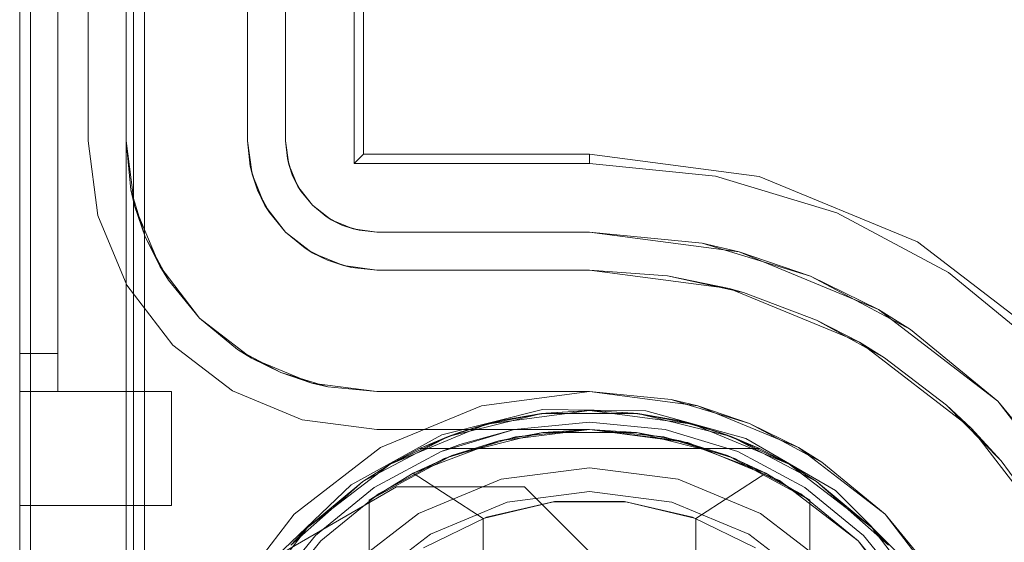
# Model space of a CAD drawing. Extents: x -620 to 300, y 62 to 1112.
# Tile 166 of 235: x 170.011 to 170.213, y 611.157 to 611.265. Entities that reach past the tile are written whole.
import ezdxf

# ---------------------------------------------------------------- set-up
doc = ezdxf.new("R2010")
doc.units = 0
doc.layers.get('0').update_dxf_attribs({"lineweight": 13})

# ---------------------------------------------------------------- blocks, each defined once
blk = doc.blocks.new('Referenz-A06CPVLKL0')
at = {"color": 9, "linetype": 'ByBlock', "lineweight": 13, "ltscale": 0.13, "true_color": 0xc1c9c4}
for p, q in [((170.01061, 613.68033), (170.01061, 611.1022)), ((170.01061, 611.1022), (170.01061, 613.68033)), ((170.03249, 611.1022), (170.03249, 613.68033)), ((170.01061, 611.19595), (170.01061, 613.58658)), ((170.01843, 611.19595), (170.01843, 613.58658)), ((170.03249, 613.54283), (170.03249, 611.2397)), ((170.05749, 611.2397), (170.05749, 613.54283)), ((170.01061, 612.39126), (170.01061, 611.19595)), ((170.01061, 612.39126), (170.01061, 611.18814)), ((170.01061, 611.18814), (170.01061, 612.39126)), ((170.01843, 611.19595), (170.01843, 612.39126)), ((170.01843, 611.18814), (170.01843, 612.39126)), ((170.01843, 612.39126), (170.01843, 611.18814)), ((170.03405, 611.1022), (170.03405, 612.15689)), ((170.05749, 611.2897), (170.05749, 611.2397)), ((170.03249, 611.2397), (170.03425, 611.22636)), ((170.03249, 611.2397), (170.03348, 611.22964)), ((170.03249, 611.2397), (170.03249, 611.1022)), ((170.03348, 611.22964), (170.03249, 611.2397)), ((170.03249, 611.2397), (170.03249, 611.2397)), ((170.05839, 611.23283), (170.05749, 611.2397)), ((170.05749, 611.2397), (170.058, 611.23452)), ((170.05749, 611.2397), (170.05749, 611.2397)), ((170.0583, 611.23352), (170.058, 611.23452)), ((170.058, 611.23452), (170.05839, 611.23283)), ((170.05884, 611.23176), (170.0583, 611.23352)), ((170.05839, 611.23283), (170.05951, 611.22954)), ((170.06105, 611.22642), (170.05839, 611.23283)), ((170.05951, 611.22954), (170.05884, 611.23176)), ((170.03348, 611.22964), (170.03425, 611.22636)), ((170.03641, 611.21997), (170.03348, 611.22964)), ((170.0606, 611.22749), (170.05951, 611.22954)), ((170.05951, 611.22954), (170.06105, 611.22642)), ((170.06147, 611.22587), (170.0606, 611.22749)), ((170.03425, 611.22636), (170.0394, 611.21392)), ((170.03425, 611.22636), (170.03641, 611.21997)), ((170.06105, 611.22642), (170.06197, 611.22494)), ((170.06527, 611.22092), (170.06105, 611.22642)), ((170.06197, 611.22494), (170.06147, 611.22587)), ((170.06197, 611.22494), (170.06527, 611.22092)), ((170.03641, 611.21997), (170.0394, 611.21392)), ((170.04118, 611.21105), (170.03641, 611.21997)), ((170.07077, 611.2167), (170.06527, 611.22092)), ((170.06527, 611.22092), (170.06929, 611.21762)), ((170.07022, 611.21712), (170.06929, 611.21762)), ((170.06929, 611.21762), (170.07077, 611.2167)), ((170.07184, 611.21625), (170.07022, 611.21712)), ((170.07077, 611.2167), (170.07389, 611.21516)), ((170.07718, 611.21404), (170.07077, 611.2167)), ((170.07389, 611.21516), (170.07184, 611.21625)), ((170.07611, 611.21449), (170.07389, 611.21516)), ((170.07389, 611.21516), (170.07718, 611.21404)), ((170.0394, 611.21392), (170.04759, 611.20324)), ((170.0394, 611.21392), (170.04118, 611.21105)), ((170.07787, 611.21395), (170.07611, 611.21449)), ((170.07718, 611.21404), (170.07887, 611.21365)), ((170.08405, 611.21314), (170.07718, 611.21404)), ((170.07887, 611.21365), (170.07787, 611.21395)), ((170.07887, 611.21365), (170.08405, 611.21314)), ((170.1278, 611.21314), (170.08405, 611.21314)), ((170.08405, 611.21314), (170.1278, 611.21314)), ((170.08405, 611.21314), (170.08405, 611.21314)), ((170.1278, 611.21314), (170.15651, 611.20936)), ((170.14379, 611.21198), (170.1278, 611.21314)), ((170.1278, 611.21314), (170.14379, 611.21198)), ((170.1278, 611.21314), (170.1278, 611.21314)), ((170.04118, 611.21105), (170.04759, 611.20324)), ((170.04759, 611.20324), (170.04118, 611.21105)), ((170.15651, 611.20936), (170.14379, 611.21198)), ((170.14379, 611.21198), (170.15944, 611.20853)), ((170.15651, 611.20936), (170.18327, 611.19828)), ((170.15944, 611.20853), (170.15651, 611.20936)), ((170.17443, 611.20286), (170.15944, 611.20853)), ((170.04759, 611.20324), (170.05827, 611.19505)), ((170.04759, 611.20324), (170.05541, 611.19683)), ((170.05541, 611.19683), (170.04759, 611.20324)), ((170.18327, 611.19828), (170.17443, 611.20286)), ((170.17443, 611.20286), (170.18845, 611.1951)), ((170.05541, 611.19683), (170.05827, 611.19505)), ((170.06432, 611.19206), (170.05541, 611.19683)), ((170.18845, 611.1951), (170.18327, 611.19828)), ((170.18327, 611.19828), (170.20625, 611.18065)), ((170.01061, 611.19595), (170.01061, 611.19443)), ((170.01452, 611.19595), (170.01061, 611.19595)), ((170.01452, 611.19595), (170.01061, 611.19595)), ((170.01061, 611.19393), (170.01061, 611.19595)), ((170.01843, 611.19595), (170.01452, 611.19595)), ((170.01843, 611.19595), (170.01452, 611.19595)), ((170.01843, 611.19443), (170.01843, 611.19595)), ((170.01843, 611.19443), (170.01843, 611.19595)), ((170.05827, 611.19505), (170.07071, 611.1899)), ((170.05827, 611.19505), (170.06432, 611.19206)), ((170.2012, 611.18539), (170.18845, 611.1951)), ((170.01061, 611.19443), (170.01061, 611.19296)), ((170.01061, 611.19205), (170.01061, 611.19393)), ((170.01061, 611.19296), (170.01061, 611.19161)), ((170.01843, 611.19296), (170.01843, 611.19443)), ((170.01843, 611.19296), (170.01843, 611.19443)), ((170.01843, 611.19161), (170.01843, 611.19296)), ((170.01843, 611.19161), (170.01843, 611.19296)), ((170.01061, 611.19043), (170.01061, 611.19205)), ((170.01061, 611.19161), (170.01061, 611.19043)), ((170.01843, 611.19043), (170.01843, 611.19161)), ((170.01843, 611.19043), (170.01843, 611.19161)), ((170.06432, 611.19206), (170.07071, 611.1899)), ((170.07399, 611.18913), (170.06432, 611.19206)), ((170.01061, 611.19043), (170.01061, 611.18946)), ((170.01061, 611.18919), (170.01061, 611.19043)), ((170.01061, 611.18946), (170.01061, 611.18873)), ((170.01061, 611.18841), (170.01061, 611.18919)), ((170.01061, 611.18873), (170.01061, 611.18829)), ((170.01843, 611.18946), (170.01843, 611.19043)), ((170.01843, 611.18946), (170.01843, 611.19043)), ((170.01843, 611.18873), (170.01843, 611.18946)), ((170.01843, 611.18873), (170.01843, 611.18946)), ((170.01843, 611.18829), (170.01843, 611.18873)), ((170.01843, 611.18829), (170.01843, 611.18873)), ((170.07071, 611.1899), (170.08405, 611.18814)), ((170.07071, 611.1899), (170.07399, 611.18913)), ((170.07399, 611.18913), (170.08405, 611.18814)), ((170.08405, 611.18814), (170.07399, 611.18913)), ((170.01061, 611.18814), (170.01061, 611.18841)), ((170.01061, 611.18829), (170.01061, 611.18814)), ((170.01061, 611.18814), (170.01452, 611.18814)), ((170.01061, 611.18814), (170.01843, 611.18814)), ((170.01061, 611.18814), (170.01061, 611.18207)), ((170.01452, 611.18814), (170.01061, 611.18814)), ((170.01061, 611.18814), (170.01061, 611.18814)), ((170.01061, 611.18207), (170.01061, 611.18814)), ((170.01061, 611.18814), (170.01843, 611.18814)), ((170.01452, 611.18814), (170.01843, 611.18814)), ((170.01843, 611.18814), (170.01452, 611.18814)), ((170.01843, 611.18814), (170.01843, 611.18829)), ((170.01843, 611.18814), (170.01843, 611.18829)), ((170.04186, 611.18814), (170.01843, 611.18814)), ((170.01843, 611.18814), (170.01843, 611.18814)), ((170.01843, 611.18814), (170.01843, 611.18814)), ((170.01843, 611.18814), (170.01843, 611.18814)), ((170.01843, 611.18814), (170.01843, 611.18814)), ((170.01843, 611.18814), (170.01843, 611.18814)), ((170.04186, 611.18814), (170.01843, 611.18814)), ((170.01843, 611.18814), (170.01843, 611.18814)), ((170.04186, 611.18207), (170.04186, 611.18814)), ((170.04186, 611.18207), (170.04186, 611.18814)), ((170.04186, 611.18814), (170.04186, 611.18814)), ((170.08405, 611.18814), (170.1278, 611.18814)), ((170.09731, 611.18814), (170.08405, 611.18814)), ((170.08405, 611.18814), (170.08405, 611.18814)), ((170.11226, 611.18814), (170.09731, 611.18814)), ((170.1278, 611.18814), (170.11226, 611.18814)), ((170.1278, 611.18814), (170.15004, 611.18521)), ((170.14457, 611.18649), (170.1278, 611.18814)), ((170.1278, 611.18814), (170.1278, 611.18814)), ((170.14457, 611.18649), (170.14781, 611.18551)), ((170.15004, 611.18521), (170.14457, 611.18649)), ((170.14781, 611.18551), (170.15351, 611.18377)), ((170.15004, 611.18521), (170.17077, 611.17663)), ((170.16069, 611.1816), (170.15004, 611.18521)), ((170.20625, 611.18065), (170.2012, 611.18539)), ((170.2012, 611.18539), (170.21242, 611.17394)), ((170.15351, 611.18377), (170.16069, 611.1816)), ((170.01061, 611.18207), (170.01061, 611.17642)), ((170.01061, 611.17642), (170.01061, 611.18207)), ((170.04186, 611.17642), (170.04186, 611.18207)), ((170.04186, 611.17642), (170.04186, 611.18207)), ((170.1278, 611.18189), (170.11226, 611.18036)), ((170.11226, 611.18036), (170.1278, 611.18189)), ((170.14335, 611.18036), (170.1278, 611.18189)), ((170.1278, 611.18189), (170.14335, 611.18036)), ((170.17077, 611.17663), (170.16069, 611.1816)), ((170.16069, 611.1816), (170.1673, 611.17806)), ((170.21242, 611.17394), (170.20625, 611.18065)), ((170.20625, 611.18065), (170.22388, 611.15767)), ((170.11226, 611.18036), (170.09731, 611.17582)), ((170.11256, 611.17883), (170.0979, 611.17438)), ((170.11226, 611.18036), (170.10115, 611.1773)), ((170.10115, 611.1773), (170.11226, 611.18036)), ((170.1278, 611.18033), (170.11256, 611.17883)), ((170.14304, 611.17883), (170.1278, 611.18033)), ((170.1577, 611.17438), (170.14304, 611.17883)), ((170.1583, 611.17582), (170.14335, 611.18036)), ((170.14335, 611.18036), (170.1583, 611.17582)), ((170.10115, 611.1773), (170.09731, 611.17582)), ((170.09731, 611.17582), (170.10115, 611.1773)), ((170.1673, 611.17806), (170.17256, 611.17525)), ((170.17077, 611.17663), (170.18857, 611.16297)), ((170.17555, 611.17366), (170.17077, 611.17663)), ((170.01061, 611.17642), (170.01061, 611.17157)), ((170.01061, 611.17157), (170.01061, 611.17642)), ((170.04186, 611.17157), (170.04186, 611.17642)), ((170.04186, 611.17157), (170.04186, 611.17642)), ((170.09731, 611.17582), (170.08353, 611.16846)), ((170.08353, 611.16846), (170.09731, 611.17582)), ((170.17207, 611.16846), (170.1583, 611.17582)), ((170.1583, 611.17582), (170.17207, 611.16846)), ((170.17256, 611.17525), (170.17555, 611.17366)), ((170.0979, 611.17438), (170.0844, 611.16716)), ((170.1096, 611.17012), (170.1278, 611.17251)), ((170.1278, 611.17251), (170.1096, 611.17012)), ((170.1278, 611.17251), (170.146, 611.17012)), ((170.146, 611.17012), (170.1278, 611.17251)), ((170.17121, 611.16716), (170.1577, 611.17438)), ((170.18857, 611.16297), (170.17555, 611.17366)), ((170.22187, 611.161), (170.21242, 611.17394)), ((170.01061, 611.17157), (170.01061, 611.16784)), ((170.01061, 611.16784), (170.01061, 611.17157)), ((170.04186, 611.16784), (170.04186, 611.17157)), ((170.04186, 611.16784), (170.04186, 611.17157)), ((170.08353, 611.16846), (170.07145, 611.15855)), ((170.07145, 611.15855), (170.08353, 611.16846)), ((170.09265, 611.16309), (170.1096, 611.17012)), ((170.1096, 611.17012), (170.09265, 611.16309)), ((170.146, 611.17012), (170.16296, 611.16309)), ((170.16296, 611.16309), (170.146, 611.17012)), ((170.18415, 611.15855), (170.17207, 611.16846)), ((170.17207, 611.16846), (170.18415, 611.15855)), ((170.01061, 611.16784), (170.01061, 611.1655)), ((170.01061, 611.1655), (170.01061, 611.16784)), ((170.04186, 611.1655), (170.04186, 611.16784)), ((170.04186, 611.1655), (170.04186, 611.16784)), ((170.0844, 611.16716), (170.07256, 611.15744)), ((170.1278, 611.16764), (170.11087, 611.16541)), ((170.11087, 611.16541), (170.1278, 611.16764)), ((170.14474, 611.16541), (170.1278, 611.16764)), ((170.1278, 611.16764), (170.14474, 611.16541)), ((170.18304, 611.15744), (170.17121, 611.16716)), ((170.01061, 611.1655), (170.01061, 611.1647)), ((170.01061, 611.1647), (170.01061, 611.1655)), ((170.01061, 611.1647), (170.04186, 611.1647)), ((170.01061, 611.1647), (170.01061, 611.1647)), ((170.01061, 611.1647), (170.04186, 611.1647)), ((170.04186, 611.1647), (170.04186, 611.1655)), ((170.04186, 611.1647), (170.04186, 611.1655)), ((170.04186, 611.1647), (170.04186, 611.1647)), ((170.11087, 611.16541), (170.09508, 611.15887)), ((170.09508, 611.15887), (170.11087, 611.16541)), ((170.16052, 611.15887), (170.14474, 611.16541)), ((170.14474, 611.16541), (170.16052, 611.15887)), ((170.07808, 611.15192), (170.09265, 611.16309)), ((170.09265, 611.16309), (170.07808, 611.15192)), ((170.16296, 611.16309), (170.17752, 611.15192)), ((170.17752, 611.15192), (170.16296, 611.16309)), ((170.18857, 611.16297), (170.20223, 611.14517)), ((170.19926, 611.14995), (170.18857, 611.16297)), ((170.07145, 611.15855), (170.06154, 611.14647)), ((170.06154, 611.14647), (170.07145, 611.15855)), ((170.09508, 611.15887), (170.08153, 611.14847)), ((170.08153, 611.14847), (170.09508, 611.15887)), ((170.17407, 611.14847), (170.16052, 611.15887)), ((170.16052, 611.15887), (170.17407, 611.14847)), ((170.19406, 611.14647), (170.18415, 611.15855)), ((170.18415, 611.15855), (170.19406, 611.14647)), ((170.07256, 611.15744), (170.06284, 611.14561)), ((170.19276, 611.14561), (170.18304, 611.15744))]:
    blk.add_line(p, q, dxfattribs=at)
at = {"color": 251, "linetype": 'ByBlock', "lineweight": 13, "ltscale": 0.13, "true_color": 0x636363}
for p, q in [((170.01061, 613.68033), (170.01061, 611.1022)), ((170.0363, 613.68033), (170.0363, 611.1022)), ((170.01287, 613.66445), (170.01287, 611.11939)), ((170.07936, 611.23501), (170.07936, 613.54751)), ((170.08134, 611.23699), (170.08134, 613.54554)), ((170.02468, 611.2397), (170.02468, 613.54283)), ((170.02468, 613.54283), (170.02468, 611.2397)), ((170.0653, 611.2397), (170.0653, 613.54283)), ((170.0653, 613.54283), (170.0653, 611.2397)), ((170.0267, 611.22433), (170.02468, 611.2397)), ((170.02468, 611.2397), (170.0267, 611.22433)), ((170.02468, 611.2397), (170.02468, 611.2397)), ((170.0653, 611.2397), (170.06566, 611.23604)), ((170.06594, 611.23485), (170.0653, 611.2397)), ((170.06566, 611.23604), (170.0653, 611.2397)), ((170.0653, 611.2397), (170.0653, 611.2397)), ((170.06566, 611.23604), (170.06594, 611.23485)), ((170.06673, 611.23253), (170.06566, 611.23604)), ((170.08134, 611.23699), (170.07936, 611.23501)), ((170.1278, 611.23699), (170.08134, 611.23699)), ((170.16269, 611.2324), (170.1278, 611.23699)), ((170.1278, 611.23699), (170.1278, 611.23501)), ((170.06781, 611.23033), (170.06594, 611.23485)), ((170.06594, 611.23485), (170.06673, 611.23253)), ((170.1278, 611.23501), (170.07936, 611.23501)), ((170.15371, 611.23246), (170.1278, 611.23501)), ((170.06673, 611.23253), (170.06781, 611.23033)), ((170.06846, 611.22928), (170.06673, 611.23253)), ((170.17863, 611.2249), (170.15371, 611.23246)), ((170.1952, 611.21893), (170.16269, 611.2324)), ((170.07079, 611.22644), (170.06781, 611.23033)), ((170.06781, 611.23033), (170.06846, 611.22928)), ((170.06846, 611.22928), (170.07079, 611.22644)), ((170.07079, 611.22644), (170.06846, 611.22928)), ((170.07468, 611.22346), (170.07079, 611.22644)), ((170.07079, 611.22644), (170.07363, 611.22411)), ((170.07363, 611.22411), (170.07079, 611.22644)), ((170.03263, 611.21001), (170.0267, 611.22433)), ((170.0267, 611.22433), (170.03263, 611.21001)), ((170.07363, 611.22411), (170.07468, 611.22346)), ((170.07688, 611.22238), (170.07363, 611.22411)), ((170.07468, 611.22346), (170.07688, 611.22238)), ((170.0792, 611.22159), (170.07468, 611.22346)), ((170.20159, 611.21263), (170.17863, 611.2249)), ((170.07688, 611.22238), (170.0792, 611.22159)), ((170.08039, 611.22131), (170.07688, 611.22238)), ((170.08405, 611.22095), (170.0792, 611.22159)), ((170.0792, 611.22159), (170.08039, 611.22131)), ((170.08039, 611.22131), (170.08405, 611.22095)), ((170.08405, 611.22095), (170.08039, 611.22131)), ((170.1278, 611.22095), (170.08405, 611.22095)), ((170.08405, 611.22095), (170.1278, 611.22095)), ((170.08405, 611.22095), (170.08405, 611.22095)), ((170.15097, 611.21867), (170.1278, 611.22095)), ((170.1278, 611.22095), (170.15854, 611.21691)), ((170.1278, 611.22095), (170.1278, 611.22095)), ((170.15854, 611.21691), (170.15097, 611.21867)), ((170.15097, 611.21867), (170.17325, 611.21191)), ((170.22311, 611.19751), (170.1952, 611.21893)), ((170.17325, 611.21191), (170.15854, 611.21691)), ((170.15854, 611.21691), (170.18718, 611.20504)), ((170.18718, 611.20504), (170.17325, 611.21191)), ((170.17325, 611.21191), (170.19378, 611.20094)), ((170.22171, 611.19611), (170.20159, 611.21263)), ((170.04207, 611.19772), (170.03263, 611.21001)), ((170.03263, 611.21001), (170.04207, 611.19772)), ((170.19378, 611.20094), (170.18718, 611.20504)), ((170.18718, 611.20504), (170.21177, 611.18617)), ((170.21177, 611.18617), (170.19378, 611.20094)), ((170.05436, 611.18828), (170.04207, 611.19772)), ((170.04207, 611.19772), (170.05436, 611.18828)), ((170.06868, 611.18235), (170.05436, 611.18828)), ((170.05436, 611.18828), (170.06868, 611.18235)), ((170.1278, 611.18814), (170.10556, 611.18521)), ((170.15004, 611.18521), (170.1278, 611.18814)), ((170.10556, 611.18521), (170.08483, 611.17663)), ((170.17077, 611.17663), (170.15004, 611.18521)), ((170.22654, 611.16818), (170.21177, 611.18617)), ((170.21177, 611.18617), (170.23064, 611.16158)), ((170.11809, 611.18444), (170.09743, 611.17924)), ((170.13939, 611.1842), (170.11809, 611.18444)), ((170.15993, 611.17853), (170.13939, 611.1842)), ((170.08405, 611.18033), (170.06868, 611.18235)), ((170.06868, 611.18235), (170.08405, 611.18033)), ((170.09743, 611.17924), (170.07878, 611.16895)), ((170.08405, 611.18033), (170.08405, 611.18033)), ((170.1278, 611.18033), (170.08405, 611.18033)), ((170.08405, 611.18033), (170.1278, 611.18033)), ((170.1278, 611.18033), (170.1278, 611.18033)), ((170.1278, 611.18033), (170.14802, 611.17766)), ((170.14802, 611.17766), (170.1278, 611.18033)), ((170.17834, 611.1678), (170.15993, 611.17853)), ((170.08483, 611.17663), (170.06703, 611.16297)), ((170.14802, 611.17766), (170.16686, 611.16986)), ((170.16686, 611.16986), (170.14802, 611.17766)), ((170.18857, 611.16297), (170.17077, 611.17663)), ((170.07878, 611.16895), (170.06337, 611.15423)), ((170.06337, 611.15423), (170.08811, 611.1686)), ((170.06337, 611.15423), (170.08811, 611.1686)), ((170.08811, 611.1686), (170.11443, 611.1686)), ((170.08811, 611.1686), (170.11443, 611.1686)), ((170.08811, 611.1686), (170.08811, 611.1686)), ((170.11443, 611.1686), (170.13537, 611.14767)), ((170.11443, 611.1686), (170.13537, 611.14767)), ((170.11443, 611.1686), (170.11443, 611.1686)), ((170.16686, 611.16986), (170.18304, 611.15744)), ((170.18304, 611.15744), (170.16686, 611.16986)), ((170.1934, 611.15274), (170.17834, 611.1678)), ((170.06703, 611.16297), (170.05338, 611.14517)), ((170.20223, 611.14517), (170.18857, 611.16297)), ((170.18304, 611.15744), (170.19546, 611.14126)), ((170.19546, 611.14126), (170.18304, 611.15744))]:
    blk.add_line(p, q, dxfattribs=at)
at = {"color": 7, "linetype": 'ByBlock', "lineweight": 13, "ltscale": 0.13}
for p, q in [((170.09869, 611.17889), (170.1179, 611.18363)), ((170.1179, 611.18363), (170.09869, 611.17889)), ((170.10657, 611.18144), (170.1278, 611.18423)), ((170.1278, 611.18423), (170.10657, 611.18144)), ((170.1179, 611.18363), (170.10657, 611.18144)), ((170.1188, 611.18374), (170.1099, 611.18226)), ((170.1188, 611.18374), (170.1099, 611.18226)), ((170.1179, 611.18363), (170.1099, 611.18226)), ((170.1278, 611.18423), (170.1179, 611.18363)), ((170.1188, 611.18374), (170.1179, 611.18363)), ((170.1179, 611.18363), (170.1377, 611.18363)), ((170.1377, 611.18363), (170.1179, 611.18363)), ((170.1278, 611.18423), (170.1188, 611.18374)), ((170.1278, 611.18423), (170.1188, 611.18374)), ((170.13681, 611.18374), (170.1278, 611.18423)), ((170.1377, 611.18363), (170.1278, 611.18423)), ((170.1278, 611.18423), (170.14903, 611.18144)), ((170.13681, 611.18374), (170.1278, 611.18423)), ((170.14903, 611.18144), (170.1278, 611.18423)), ((170.1377, 611.18363), (170.13681, 611.18374)), ((170.1457, 611.18226), (170.13681, 611.18374)), ((170.1457, 611.18226), (170.13681, 611.18374)), ((170.1457, 611.18226), (170.1377, 611.18363)), ((170.1377, 611.18363), (170.15692, 611.17889)), ((170.14903, 611.18144), (170.1377, 611.18363)), ((170.15692, 611.17889), (170.1377, 611.18363)), ((170.08679, 611.17324), (170.10657, 611.18144)), ((170.10657, 611.18144), (170.08679, 611.17324)), ((170.10657, 611.18144), (170.09869, 611.17889)), ((170.10122, 611.17981), (170.1099, 611.18226)), ((170.10657, 611.18144), (170.10122, 611.17981)), ((170.10794, 611.1817), (170.10359, 611.18048)), ((170.1099, 611.18226), (170.10657, 611.18144)), ((170.1099, 611.18226), (170.10794, 611.1817)), ((170.1457, 611.18226), (170.15438, 611.17981)), ((170.14903, 611.18144), (170.1457, 611.18226)), ((170.14766, 611.1817), (170.1457, 611.18226)), ((170.15201, 611.18048), (170.14766, 611.1817)), ((170.15438, 611.17981), (170.14903, 611.18144)), ((170.15692, 611.17889), (170.14903, 611.18144)), ((170.14903, 611.18144), (170.16882, 611.17324)), ((170.16882, 611.17324), (170.14903, 611.18144)), ((170.08116, 611.16969), (170.09869, 611.17889)), ((170.09869, 611.17889), (170.08116, 611.16969)), ((170.09869, 611.17889), (170.08679, 611.17324)), ((170.10122, 611.17981), (170.09286, 611.17642)), ((170.10122, 611.17981), (170.09286, 611.17642)), ((170.09869, 611.17889), (170.09286, 611.17642)), ((170.10122, 611.17981), (170.09869, 611.17889)), ((170.11816, 611.17973), (170.09946, 611.175)), ((170.10359, 611.18048), (170.10122, 611.17981)), ((170.1278, 611.18033), (170.10914, 611.17806)), ((170.11816, 611.17973), (170.10914, 611.17806)), ((170.1278, 611.18033), (170.11816, 611.17973)), ((170.13744, 611.17973), (170.11816, 611.17973)), ((170.13744, 611.17973), (170.1278, 611.18033)), ((170.14647, 611.17806), (170.1278, 611.18033)), ((170.15614, 611.175), (170.13744, 611.17973)), ((170.14647, 611.17806), (170.13744, 611.17973)), ((170.15438, 611.17981), (170.15201, 611.18048)), ((170.15692, 611.17889), (170.15438, 611.17981)), ((170.16274, 611.17642), (170.15438, 611.17981)), ((170.16274, 611.17642), (170.15438, 611.17981)), ((170.16274, 611.17642), (170.15692, 611.17889)), ((170.15692, 611.17889), (170.17444, 611.16969)), ((170.16882, 611.17324), (170.15692, 611.17889)), ((170.17444, 611.16969), (170.15692, 611.17889)), ((170.10914, 611.17806), (170.09155, 611.17141)), ((170.10914, 611.17806), (170.09946, 611.175)), ((170.15614, 611.175), (170.14647, 611.17806)), ((170.16405, 611.17141), (170.14647, 611.17806)), ((170.09946, 611.175), (170.08249, 611.16584)), ((170.09286, 611.17642), (170.08679, 611.17324)), ((170.09946, 611.175), (170.09155, 611.17141)), ((170.09286, 611.17642), (170.16274, 611.17642)), ((170.09286, 611.17642), (170.09286, 611.17642)), ((170.09286, 611.17642), (170.16274, 611.17642)), ((170.17311, 611.16584), (170.15614, 611.175)), ((170.16405, 611.17141), (170.15614, 611.175)), ((170.16882, 611.17324), (170.16274, 611.17642)), ((170.16274, 611.17642), (170.16274, 611.17642)), ((170.0698, 611.16021), (170.08679, 611.17324)), ((170.08679, 611.17324), (170.0698, 611.16021)), ((170.08679, 611.17324), (170.08116, 611.16969)), ((170.08679, 611.17324), (170.08116, 611.16969)), ((170.17444, 611.16969), (170.16882, 611.17324)), ((170.17444, 611.16969), (170.16882, 611.17324)), ((170.16882, 611.17324), (170.18581, 611.16021)), ((170.18581, 611.16021), (170.16882, 611.17324)), ((170.09155, 611.17141), (170.08249, 611.16584)), ((170.08249, 611.16584), (170.09155, 611.17141)), ((170.09155, 611.17141), (170.10593, 611.16208)), ((170.14968, 611.16208), (170.16405, 611.17141)), ((170.17311, 611.16584), (170.16405, 611.17141)), ((170.17311, 611.16584), (170.16405, 611.17141)), ((170.06636, 611.15655), (170.08116, 611.16969)), ((170.08116, 611.16969), (170.06636, 611.15655)), ((170.08116, 611.16969), (170.0698, 611.16021)), ((170.08116, 611.16969), (170.0698, 611.16021)), ((170.17444, 611.16969), (170.18925, 611.15655)), ((170.18581, 611.16021), (170.17444, 611.16969)), ((170.18581, 611.16021), (170.17444, 611.16969)), ((170.18925, 611.15655), (170.17444, 611.16969)), ((170.08249, 611.16584), (170.08249, 611.14704)), ((170.08249, 611.03856), (170.08249, 611.16584)), ((170.08249, 611.16584), (170.08249, 611.16584)), ((170.10593, 611.16208), (170.12038, 611.16552)), ((170.12062, 611.16555), (170.10661, 611.16233)), ((170.12038, 611.16552), (170.13523, 611.16552)), ((170.13499, 611.16555), (170.12062, 611.16555)), ((170.14899, 611.16233), (170.13499, 611.16555)), ((170.13523, 611.16552), (170.14968, 611.16208)), ((170.17311, 611.14704), (170.17311, 611.16584)), ((170.17311, 611.16584), (170.17311, 611.16584)), ((170.17311, 611.16584), (170.17311, 611.03856)), ((170.10661, 611.16233), (170.09368, 611.15605)), ((170.16192, 611.15605), (170.14899, 611.16233)), ((170.10593, 611.16208), (170.10593, 611.04232)), ((170.14968, 611.04232), (170.14968, 611.16208)), ((170.05676, 611.14322), (170.0698, 611.16021)), ((170.0698, 611.16021), (170.05676, 611.14322)), ((170.0698, 611.16021), (170.06636, 611.15655)), ((170.0698, 611.16021), (170.06636, 611.15655)), ((170.18925, 611.15655), (170.18581, 611.16021)), ((170.18925, 611.15655), (170.18581, 611.16021)), ((170.18581, 611.16021), (170.19884, 611.14322)), ((170.19884, 611.14322), (170.18581, 611.16021))]:
    blk.add_line(p, q, dxfattribs=at)

msp = doc.modelspace()

# ---------------------------------------------------------------- block references
at = {"color": 8, "lineweight": 25, "ltscale": 0.25, "true_color": 0x808080}
msp.add_blockref('Referenz-A06CPVLKL0', (0, 0), dxfattribs=at)

doc.saveas('drawing.dxf')
